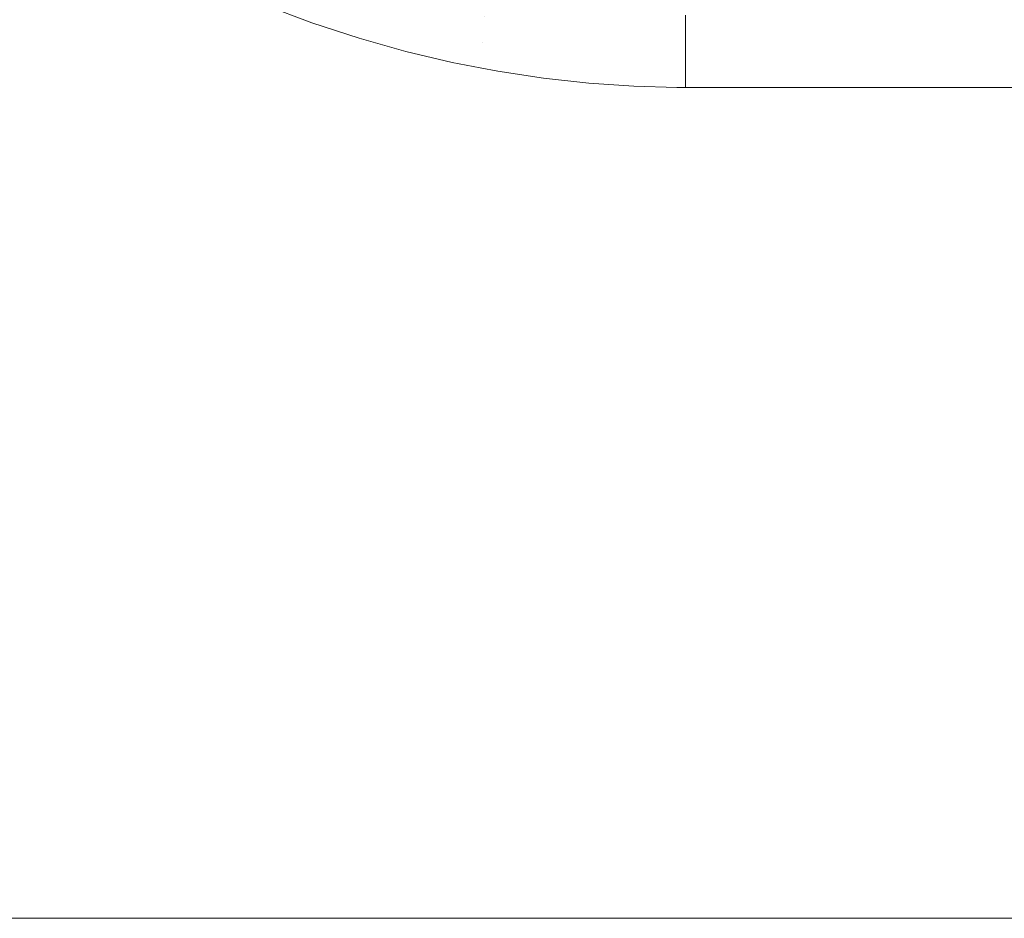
# Model space of a CAD drawing. Header units: centimetres. Extents: x -17.1 to 18.2, y 4.2 to 6.
# Tile 93 of 256: x -5.179 to -5.061, y 4.3 to 4.408. Entities that reach past the tile are written whole.
import ezdxf

# ---------------------------------------------------------------- set-up
doc = ezdxf.new("R2010")
doc.units = ezdxf.units.CM
doc.header["$LTSCALE"] = 2.54
doc.layers.add('Lucido design-1', color=7, linetype='Continuous')

# ---------------------------------------------------------------- blocks, each defined once
blk = doc.blocks.new('Gruppo-3-1')
at = {"color": 7, "linetype": 'Continuous', "lineweight": 9}
blk.add_3dface([(-17.02031, 5.90021, -2276.22217), (-17.02031, 4.30021, -2276.22217), (18.14723, 4.30021, -2276.22217), (18.14723, 5.90021, -2276.22217)], dxfattribs=at)
for points, invisible_edges in [([(-17.02031, 4.30021, -2277.02217), (-5.17966, 4.42597, -2277.02217), (-5.17353, 4.42205, -2277.02217)], 9), ([(-17.02031, 4.30021, -2277.02217), (-5.17353, 4.42205, -2277.02217), (-5.16749, 4.41854, -2277.02217)], 9), ([(-17.02031, 4.30021, -2277.02217), (-5.16749, 4.41854, -2277.02217), (-5.16153, 4.4154, -2277.02217)], 9), ([(-17.02031, 4.30021, -2277.02217), (-5.16153, 4.4154, -2277.02217), (-5.15565, 4.41262, -2277.02217)], 9), ([(-5.14751, 4.41247, -2277.02212), (-5.147, 4.41549, -2277.02197), (-5.12333, 4.40874, -2277.02197), (-5.12359, 4.40565, -2277.02212)], 15), ([(-17.02031, 4.30021, -2277.02217), (-5.15565, 4.41262, -2277.02217), (-5.14984, 4.41016, -2277.02217)], 9), ([(-5.13842, 4.40614, -2277.02217), (-5.1441, 4.40801, -2277.02217), (-5.14984, 4.41016, -2277.02217), (-5.14751, 4.41247, -2277.02212)], 12), ([(-5.14751, 4.41247, -2277.02212), (-5.12359, 4.40565, -2277.02212), (-5.1328, 4.40456, -2277.02217), (-5.13842, 4.40614, -2277.02217)], 11), ([(-5.14984, 4.41016, -2277.02217), (-5.1441, 4.40801, -2277.02217), (-17.02031, 4.30021, -2277.02217)], 10), ([(-17.02031, 4.30021, -2277.02217), (-5.1441, 4.40801, -2277.02217), (-5.13842, 4.40614, -2277.02217)], 9), ([(-5.12359, 4.40565, -2277.02212), (-5.12333, 4.40874, -2277.02197), (-5.09911, 4.40457, -2277.02207)], 11), ([(-5.09911, 4.40893, -2277.02179), (-5.09911, 4.40457, -2277.02207), (-5.12333, 4.40874, -2277.02197)], 10), ([(-5.09911, 4.40893, -2277.02179), (6.22603, 4.40893, -2277.02179), (6.22603, 4.40457, -2277.02207), (-5.09911, 4.40457, -2277.02207)], 5), ([(-17.02031, 4.30021, -2277.02217), (-5.13842, 4.40614, -2277.02217), (-5.1328, 4.40456, -2277.02217)], 9), ([(-5.12359, 4.40565, -2277.02212), (-5.12723, 4.40323, -2277.02217), (-5.1328, 4.40456, -2277.02217)], 9), ([(-5.12359, 4.40565, -2277.02212), (-5.12384, 4.40257, -2277.02217), (-5.12723, 4.40323, -2277.02217)], 9), ([(-5.11622, 4.40133, -2277.02217), (-5.12171, 4.40216, -2277.02217), (-5.12384, 4.40257, -2277.02217), (-5.12359, 4.40565, -2277.02212)], 12), ([(-5.12359, 4.40565, -2277.02212), (-5.09911, 4.40334, -2277.0221), (-5.11077, 4.40073, -2277.02217), (-5.11622, 4.40133, -2277.02217)], 11), ([(-5.09911, 4.40457, -2277.02207), (-5.09911, 4.40334, -2277.0221), (-5.12359, 4.40565, -2277.02212)], 10), ([(-17.02031, 4.30021, -2277.02217), (-5.1328, 4.40456, -2277.02217), (-5.12723, 4.40323, -2277.02217)], 9), ([(-5.09911, 4.40334, -2277.0221), (-5.09911, 4.40457, -2277.02207), (6.22603, 4.40457, -2277.02207), (6.22603, 4.40334, -2277.0221)], 10), ([(-17.02031, 4.30021, -2277.02217), (-5.12723, 4.40323, -2277.02217), (-5.12384, 4.40257, -2277.02217)], 9), ([(-5.09911, 4.40334, -2277.0221), (-5.10534, 4.40036, -2277.02217), (-5.11077, 4.40073, -2277.02217)], 9), ([(-5.09911, 4.40334, -2277.0221), (-5.10016, 4.40022, -2277.02217), (-5.10534, 4.40036, -2277.02217)], 9), ([(-5.09911, 4.40334, -2277.0221), (-5.09911, 4.40021, -2277.02217), (-5.10016, 4.40022, -2277.02217)], 8), ([(6.22603, 4.40334, -2277.0221), (6.22603, 4.40021, -2277.02217), (-5.09911, 4.40021, -2277.02217), (-5.09911, 4.40334, -2277.0221)], 8), ([(-5.12384, 4.40257, -2277.02217), (-5.12171, 4.40216, -2277.02217), (-17.02031, 4.30021, -2277.02217)], 10), ([(-17.02031, 4.30021, -2277.02217), (-5.12171, 4.40216, -2277.02217), (-5.11622, 4.40133, -2277.02217)], 9), ([(-17.02031, 4.30021, -2277.02217), (-5.11622, 4.40133, -2277.02217), (-5.11077, 4.40073, -2277.02217)], 9), ([(-17.02031, 4.30021, -2277.02217), (-5.11077, 4.40073, -2277.02217), (-5.10534, 4.40036, -2277.02217)], 9), ([(-17.02031, 4.30021, -2277.02217), (-5.10534, 4.40036, -2277.02217), (-5.10016, 4.40022, -2277.02217)], 9), ([(-17.02031, 4.30021, -2277.02217), (-5.10016, 4.40022, -2277.02217), (-5.09911, 4.40021, -2277.02217)], 9), ([(-5.09911, 4.40021, -2277.02217), (6.22603, 4.40021, -2277.02217), (18.14723, 4.30021, -2277.02217), (-17.02031, 4.30021, -2277.02217)], 10), ([(18.14723, 4.29704, -2276.22224), (18.14723, 4.30021, -2276.22217), (-17.02031, 4.30021, -2276.22217), (-17.02031, 4.29704, -2276.22224)], 8), ([(-17.02031, 4.29704, -2277.0221), (-17.02031, 4.30021, -2277.02217), (18.14723, 4.30021, -2277.02217), (18.14723, 4.29704, -2277.0221)], 8)]:
    blk.add_3dface(points, dxfattribs=dict(at, invisible_edges=invisible_edges))
blk = doc.blocks.new('Gruppo-4-1')
at = {"color": 7}
blk.add_blockref('Gruppo-3-1', (0, 0), dxfattribs=at)

msp = doc.modelspace()

# ---------------------------------------------------------------- block references
at = {"layer": 'Lucido design-1', "color": 7}
msp.add_blockref('Gruppo-4-1', (0, 0), dxfattribs=at)

doc.saveas('drawing.dxf')
